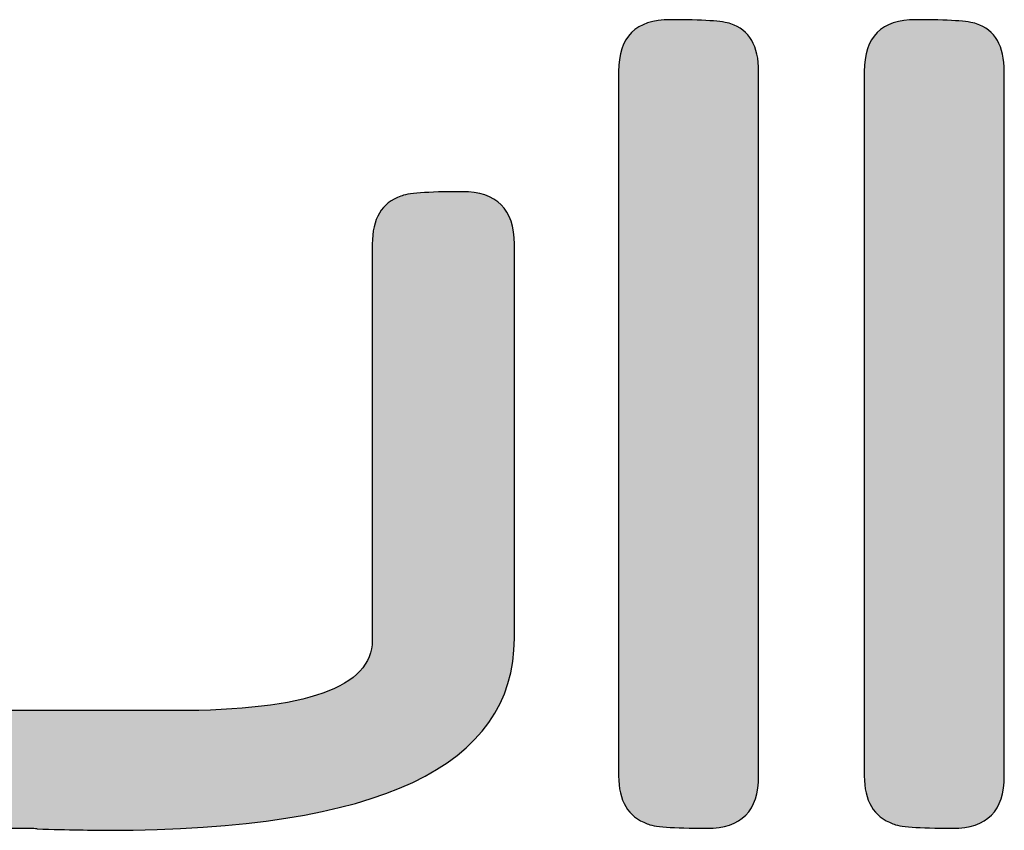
# Model space of a CAD drawing. Header units: millimetres. Extents: x -125 to 300, y 6 to 90.
# Tile 125 of 132: x 293.93 to 295.96, y 23.8 to 25.47. Entities that reach past the tile are written whole.
import ezdxf

# ---------------------------------------------------------------- set-up
doc = ezdxf.new("R2010")
doc.units = ezdxf.units.MM
doc.layers.get('0').update_dxf_attribs({"lineweight": 0})
doc.layers.add('Plano5', color=1, linetype='Continuous')

# ---------------------------------------------------------------- blocks, each defined once
blk = doc.blocks.new('JMULLER')
at = {"layer": 'Plano5', "linetype": 'Continuous', "lineweight": 0}
h = blk.add_hatch(color=7, dxfattribs=at)
h.dxf.hatch_style = 1
edge = h.paths.add_edge_path()
edge.add_spline(control_points=[(141.4622, -13.6195), (141.4622, -13.6195), (141.4622, -11.6036), (141.4622, -11.6035)], knot_values=[0.875001, 0.875001, 0.875001, 0.875001, 1, 1, 1, 1], degree=3, periodic=0)
edge.add_spline(control_points=[(141.4622, -11.6035), (141.4622, -11.6035), (141.4622, -11.6035), (141.4622, -11.6035), (141.4622, -11.6035), (141.4622, -11.5302), (141.4356, -11.4842), (141.3824, -11.4666)], knot_values=[0.750001, 0.750001, 0.750001, 0.750001, 0.812502, 0.812502, 0.812502, 0.812602, 0.875001, 0.875001, 0.875001, 0.875001], degree=3, periodic=0)
edge.add_spline(control_points=[(141.3824, -11.4666), (141.3824, -11.4666), (141.3824, -11.4666), (141.3824, -11.4666), (141.3824, -11.4666), (141.3597, -11.4589), (141.3019, -11.455), (141.2092, -11.455)], knot_values=[0.625001, 0.625001, 0.625001, 0.625001, 0.687502, 0.687502, 0.687502, 0.687602, 0.750001, 0.750001, 0.750001, 0.750001], degree=3, periodic=0)
edge.add_spline(control_points=[(141.2092, -11.455), (141.2092, -11.455), (141.2092, -11.455), (141.2092, -11.455), (141.2092, -11.455), (141.1106, -11.455), (141.0613, -11.5043), (141.0613, -11.6035)], knot_values=[0.500001, 0.500001, 0.500001, 0.500001, 0.562502, 0.562502, 0.562502, 0.562602, 0.625001, 0.625001, 0.625001, 0.625001], degree=3, periodic=0)
edge.add_spline(control_points=[(141.0613, -11.6035), (141.0613, -11.6035), (141.0613, -11.6035), (141.0613, -11.6035), (141.0613, -11.6035), (141.0613, -11.6035), (141.0613, -13.6195), (141.0613, -13.6195)], knot_values=[0.375001, 0.375001, 0.375001, 0.375001, 0.437502, 0.437502, 0.437502, 0.437602, 0.500001, 0.500001, 0.500001, 0.500001], degree=3, periodic=0)
edge.add_spline(control_points=[(141.0613, -13.6195), (141.0613, -13.6195), (141.0613, -13.6195), (141.0613, -13.6195), (141.0613, -13.6195), (141.0613, -13.6902), (141.0885, -13.7363), (141.143, -13.7564)], knot_values=[0.250001, 0.250001, 0.250001, 0.250001, 0.312502, 0.312502, 0.312502, 0.312602, 0.375001, 0.375001, 0.375001, 0.375001], degree=3, periodic=0)
edge.add_spline(control_points=[(141.143, -13.7564), (141.143, -13.7564), (141.143, -13.7564), (141.143, -13.7564), (141.143, -13.7564), (141.1592, -13.7648), (141.2163, -13.7694), (141.3143, -13.7694)], knot_values=[0.125001, 0.125001, 0.125001, 0.125001, 0.187502, 0.187502, 0.187502, 0.187602, 0.250001, 0.250001, 0.250001, 0.250001], degree=3, periodic=0)
edge.add_spline(control_points=[(141.3143, -13.7694), (141.3143, -13.7694), (141.3143, -13.7694), (141.3143, -13.7694), (141.3143, -13.7694), (141.4129, -13.7694), (141.4622, -13.7194), (141.4622, -13.6195)], knot_values=[0, 0, 0, 0, 0.062501, 0.062501, 0.062501, 0.062601, 0.125001, 0.125001, 0.125001, 0.125001], degree=3, periodic=0)
h = blk.add_hatch(color=7, dxfattribs=at)
h.dxf.hatch_style = 1
edge = h.paths.add_edge_path()
edge.add_spline(control_points=[(141.7644, -11.6035), (141.7644, -11.6035), (141.7644, -11.6035), (141.7644, -11.6035), (141.7644, -11.6035), (141.7644, -11.6035), (141.7644, -13.6195), (141.7644, -13.6195)], knot_values=[0.375001, 0.375001, 0.375001, 0.375001, 0.437502, 0.437502, 0.437502, 0.437602, 0.500001, 0.500001, 0.500001, 0.500001], degree=3, periodic=0)
edge.add_spline(control_points=[(141.7644, -13.6195), (141.7644, -13.6195), (141.7644, -13.6195), (141.7644, -13.6195), (141.7644, -13.6195), (141.7644, -13.6902), (141.7917, -13.7363), (141.8462, -13.7564)], knot_values=[0.250001, 0.250001, 0.250001, 0.250001, 0.312502, 0.312502, 0.312502, 0.312602, 0.375001, 0.375001, 0.375001, 0.375001], degree=3, periodic=0)
edge.add_spline(control_points=[(141.8462, -13.7564), (141.8462, -13.7564), (141.8462, -13.7564), (141.8462, -13.7564), (141.8462, -13.7564), (141.8624, -13.7648), (141.9195, -13.7694), (142.0174, -13.7694)], knot_values=[0.125001, 0.125001, 0.125001, 0.125001, 0.187502, 0.187502, 0.187502, 0.187602, 0.250001, 0.250001, 0.250001, 0.250001], degree=3, periodic=0)
edge.add_spline(control_points=[(142.0174, -13.7694), (142.0174, -13.7694), (142.0174, -13.7694), (142.0174, -13.7694), (142.0174, -13.7694), (142.116, -13.7694), (142.1653, -13.7194), (142.1653, -13.6195)], knot_values=[0, 0, 0, 0, 0.062501, 0.062501, 0.062501, 0.062601, 0.125001, 0.125001, 0.125001, 0.125001], degree=3, periodic=0)
edge.add_spline(control_points=[(142.1653, -13.6195), (142.1653, -13.6195), (142.1653, -11.6036), (142.1653, -11.6035)], knot_values=[0.875001, 0.875001, 0.875001, 0.875001, 1, 1, 1, 1], degree=3, periodic=0)
edge.add_spline(control_points=[(142.1653, -11.6035), (142.1653, -11.6035), (142.1653, -11.6035), (142.1653, -11.6035), (142.1653, -11.6035), (142.1653, -11.5302), (142.1387, -11.4842), (142.0855, -11.4666)], knot_values=[0.750001, 0.750001, 0.750001, 0.750001, 0.812502, 0.812502, 0.812502, 0.812602, 0.875001, 0.875001, 0.875001, 0.875001], degree=3, periodic=0)
edge.add_spline(control_points=[(142.0855, -11.4666), (142.0855, -11.4666), (142.0855, -11.4666), (142.0855, -11.4666), (142.0855, -11.4666), (142.0628, -11.4589), (142.0051, -11.455), (141.9123, -11.455)], knot_values=[0.625001, 0.625001, 0.625001, 0.625001, 0.687502, 0.687502, 0.687502, 0.687602, 0.750001, 0.750001, 0.750001, 0.750001], degree=3, periodic=0)
edge.add_spline(control_points=[(141.9123, -11.455), (141.9123, -11.455), (141.9123, -11.455), (141.9123, -11.455), (141.9123, -11.455), (141.8137, -11.455), (141.7644, -11.5043), (141.7644, -11.6035)], knot_values=[0.500001, 0.500001, 0.500001, 0.500001, 0.562502, 0.562502, 0.562502, 0.562602, 0.625001, 0.625001, 0.625001, 0.625001], degree=3, periodic=0)
h = blk.add_hatch(color=7, dxfattribs=at)
h.dxf.hatch_style = 1
edge = h.paths.add_edge_path()
edge.add_spline(control_points=[(140.3562, -13.2316), (140.3562, -13.2316), (140.3562, -13.2316), (140.3562, -13.2316), (140.3562, -13.2316), (140.3562, -13.3659), (140.1681, -13.4327), (139.7919, -13.4327)], knot_values=[0.727273, 0.727273, 0.727273, 0.727273, 0.750001, 0.750001, 0.750001, 0.750101, 0.772728, 0.772728, 0.772728, 0.772728], degree=3, periodic=0)
edge.add_spline(control_points=[(139.7919, -13.4327), (139.7919, -13.4327), (139.7919, -13.4327), (139.7919, -13.4327), (139.7919, -13.4327), (139.7919, -13.4327), (139.1932, -13.4327), (139.1932, -13.4327)], knot_values=[0.681819, 0.681819, 0.681819, 0.681819, 0.704546, 0.704546, 0.704546, 0.704646, 0.727273, 0.727273, 0.727273, 0.727273], degree=3, periodic=0)
edge.add_spline(control_points=[(139.1932, -13.4327), (139.1932, -13.4327), (139.1932, -13.4327), (139.1932, -13.4327), (139.1932, -13.4327), (138.8098, -13.4327), (138.6178, -13.364), (138.6178, -13.2258)], knot_values=[0.636364, 0.636364, 0.636364, 0.636364, 0.659092, 0.659092, 0.659092, 0.659192, 0.681819, 0.681819, 0.681819, 0.681819], degree=3, periodic=0)
edge.add_spline(control_points=[(138.6178, -13.2258), (138.6178, -13.2258), (138.6178, -13.2258), (138.6178, -13.2258), (138.6178, -13.2258), (138.6178, -13.2258), (138.6178, -12.0972), (138.6178, -12.0971)], knot_values=[0.59091, 0.59091, 0.59091, 0.59091, 0.613637, 0.613637, 0.613637, 0.613737, 0.636364, 0.636364, 0.636364, 0.636364], degree=3, periodic=0)
edge.add_spline(control_points=[(138.6178, -12.0971), (138.6178, -12.0971), (138.6178, -12.0971), (138.6178, -12.0971), (138.6178, -12.0971), (138.6178, -12.0251), (138.5912, -11.9791), (138.538, -11.9603)], knot_values=[0.545455, 0.545455, 0.545455, 0.545455, 0.568183, 0.568183, 0.568183, 0.568283, 0.59091, 0.59091, 0.59091, 0.59091], degree=3, periodic=0)
edge.add_spline(control_points=[(138.538, -11.9603), (138.538, -11.9603), (138.538, -11.9603), (138.538, -11.9603), (138.538, -11.9603), (138.5218, -11.9518), (138.4641, -11.9473), (138.3648, -11.9473)], knot_values=[0.5, 0.5, 0.5, 0.5, 0.522728, 0.522728, 0.522728, 0.522828, 0.545455, 0.545455, 0.545455, 0.545455], degree=3, periodic=0)
edge.add_spline(control_points=[(138.3648, -11.9473), (138.3648, -11.9473), (138.3648, -11.9473), (138.3648, -11.9473), (138.3648, -11.9473), (138.2662, -11.9473), (138.2169, -11.9972), (138.2169, -12.0971)], knot_values=[0.454546, 0.454546, 0.454546, 0.454546, 0.477273, 0.477273, 0.477273, 0.477373, 0.5, 0.5, 0.5, 0.5], degree=3, periodic=0)
edge.add_spline(control_points=[(138.2169, -12.0971), (138.2169, -12.0971), (138.2169, -12.0971), (138.2169, -12.0971), (138.2169, -12.0971), (138.2169, -12.0971), (138.2169, -13.2258), (138.2169, -13.2258)], knot_values=[0.409091, 0.409091, 0.409091, 0.409091, 0.431819, 0.431819, 0.431819, 0.431919, 0.454546, 0.454546, 0.454546, 0.454546], degree=3, periodic=0)
edge.add_spline(control_points=[(138.2169, -13.2258), (138.2169, -13.2258), (138.2169, -13.2258), (138.2169, -13.2258), (138.2169, -13.2258), (138.2169, -13.5884), (138.5426, -13.7694), (139.1938, -13.7694)], knot_values=[0.363637, 0.363637, 0.363637, 0.363637, 0.386364, 0.386364, 0.386364, 0.386464, 0.409091, 0.409091, 0.409091, 0.409091], degree=3, periodic=0)
edge.add_spline(control_points=[(139.1938, -13.7694), (139.1938, -13.7694), (139.1938, -13.7694), (139.1938, -13.7694), (139.1938, -13.7694), (139.1938, -13.7694), (139.2788, -13.7694), (139.2788, -13.7694), (139.2788, -13.7694), (139.2788, -13.7694), (139.2788, -13.7694), (139.2788, -13.7694)], knot_values=[0.318181, 0.318181, 0.318181, 0.318181, 0.340909, 0.340909, 0.340909, 0.341009, 0.341109, 0.341209, 0.341309, 0.341409, 0.363637, 0.363637, 0.363637, 0.363637], degree=3, periodic=0)
edge.add_spline(control_points=[(139.2788, -13.7694), (139.2788, -13.7694), (139.3339, -13.7694), (139.3339, -13.7694), (139.3339, -13.7694), (139.3339, -13.7694), (139.3339, -13.7694), (139.3339, -13.7694)], knot_values=[0.272727, 0.272727, 0.272727, 0.272727, 0.295454, 0.295454, 0.295454, 0.295554, 0.318181, 0.318181, 0.318181, 0.318181], degree=3, periodic=0)
edge.add_spline(control_points=[(139.3339, -13.7694), (139.3339, -13.7694), (139.3644, -13.7694), (139.3644, -13.7694), (139.3644, -13.7694), (139.3644, -13.7694), (139.3644, -13.7694), (139.3644, -13.7694)], knot_values=[0.227272, 0.227272, 0.227272, 0.227272, 0.25, 0.25, 0.25, 0.2501, 0.272727, 0.272727, 0.272727, 0.272727], degree=3, periodic=0)
edge.add_spline(control_points=[(139.3644, -13.7694), (139.3644, -13.7694), (139.3819, -13.7694), (139.3819, -13.7694), (139.3819, -13.7694)], knot_values=[0.181818, 0.181818, 0.181818, 0.181818, 0.204545, 0.227272, 0.227272, 0.227272, 0.227272], degree=3, periodic=0)
edge.add_spline(control_points=[(139.3819, -13.7694), (139.3904, -13.7694), (139.3955, -13.77), (139.3968, -13.7713)], knot_values=[0.136364, 0.136364, 0.136364, 0.136364, 0.181818, 0.181818, 0.181818, 0.181818], degree=3, periodic=0)
edge.add_spline(control_points=[(139.3968, -13.7713), (139.3968, -13.7713), (139.3968, -13.7713), (139.3968, -13.7713), (139.3968, -13.7713), (139.4422, -13.7726), (139.4825, -13.7733), (139.5168, -13.7739)], knot_values=[0.09091, 0.09091, 0.09091, 0.09091, 0.113637, 0.113637, 0.113637, 0.113737, 0.136364, 0.136364, 0.136364, 0.136364], degree=3, periodic=0)
edge.add_spline(control_points=[(139.5168, -13.7739), (139.5168, -13.7739), (139.5168, -13.7739), (139.5168, -13.7739), (139.5168, -13.7739), (139.5506, -13.7746), (139.5785, -13.7752), (139.5999, -13.7752)], knot_values=[0.045455, 0.045455, 0.045455, 0.045455, 0.068183, 0.068183, 0.068183, 0.068283, 0.09091, 0.09091, 0.09091, 0.09091], degree=3, periodic=0)
edge.add_spline(control_points=[(139.5999, -13.7752), (139.5999, -13.7752), (139.5999, -13.7752), (139.5999, -13.7752), (139.5999, -13.7752), (140.375, -13.7752), (140.7629, -13.5923), (140.7629, -13.2258)], knot_values=[0, 0, 0, 0, 0.022728, 0.022728, 0.022728, 0.022828, 0.045455, 0.045455, 0.045455, 0.045455], degree=3, periodic=0)
edge.add_spline(control_points=[(140.7629, -13.2258), (140.7629, -13.2258), (140.7629, -12.0972), (140.7629, -12.0971)], knot_values=[0.954546, 0.954546, 0.954546, 0.954546, 1, 1, 1, 1], degree=3, periodic=0)
edge.add_spline(control_points=[(140.7629, -12.0971), (140.7629, -12.0971), (140.7629, -12.0971), (140.7629, -12.0971), (140.7629, -12.0971), (140.7629, -11.9972), (140.713, -11.9473), (140.6131, -11.9473)], knot_values=[0.909091, 0.909091, 0.909091, 0.909091, 0.931819, 0.931819, 0.931819, 0.931919, 0.954546, 0.954546, 0.954546, 0.954546], degree=3, periodic=0)
edge.add_spline(control_points=[(140.6131, -11.9473), (140.6131, -11.9473), (140.6131, -11.9473), (140.6131, -11.9473), (140.6131, -11.9473), (140.5125, -11.9473), (140.4541, -11.9518), (140.4379, -11.9603)], knot_values=[0.863637, 0.863637, 0.863637, 0.863637, 0.886364, 0.886364, 0.886364, 0.886464, 0.909091, 0.909091, 0.909091, 0.909091], degree=3, periodic=0)
edge.add_spline(control_points=[(140.4379, -11.9603), (140.4379, -11.9603), (140.4379, -11.9603), (140.4379, -11.9603), (140.4379, -11.9603), (140.3834, -11.9791), (140.3562, -12.0251), (140.3562, -12.0971)], knot_values=[0.818182, 0.818182, 0.818182, 0.818182, 0.84091, 0.84091, 0.84091, 0.84101, 0.863637, 0.863637, 0.863637, 0.863637], degree=3, periodic=0)
edge.add_spline(control_points=[(140.3562, -12.0971), (140.3562, -12.0971), (140.3562, -12.0971), (140.3562, -12.0971), (140.3562, -12.0971), (140.3562, -12.0971), (140.3562, -13.2316), (140.3562, -13.2316)], knot_values=[0.772728, 0.772728, 0.772728, 0.772728, 0.795455, 0.795455, 0.795455, 0.795555, 0.818182, 0.818182, 0.818182, 0.818182], degree=3, periodic=0)
at = {"layer": 'Plano5', "color": 7}
for points, knots in [([(141.4622, -13.6195), (141.4622, -13.7194), (141.4129, -13.7694), (141.3143, -13.7694), (141.3143, -13.7694), (141.2163, -13.7694), (141.1592, -13.7648), (141.143, -13.7564), (141.143, -13.7564), (141.0885, -13.7363), (141.0613, -13.6902), (141.0613, -13.6195), (141.0613, -13.6195), (141.0613, -13.6195), (141.0613, -11.6035), (141.0613, -11.6035), (141.0613, -11.6035), (141.0613, -11.5043), (141.1106, -11.455), (141.2092, -11.455), (141.2092, -11.455), (141.3019, -11.455), (141.3597, -11.4589), (141.3824, -11.4666), (141.3824, -11.4666), (141.4356, -11.4842), (141.4622, -11.5302), (141.4622, -11.6035), (141.4622, -11.6035), (141.4622, -11.6035), (141.4622, -13.6195), (141.4622, -13.6195)], [0, 0, 0, 0, 0.125, 0.125, 0.125, 0.125, 0.25, 0.25, 0.25, 0.25, 0.375, 0.375, 0.375, 0.375, 0.5, 0.5, 0.5, 0.5, 0.625, 0.625, 0.625, 0.625, 0.75, 0.75, 0.75, 0.75, 0.875, 0.875, 0.875, 0.875, 1, 1, 1, 1]), ([(142.1653, -13.6195), (142.1653, -13.7194), (142.116, -13.7694), (142.0174, -13.7694), (142.0174, -13.7694), (141.9195, -13.7694), (141.8624, -13.7648), (141.8462, -13.7564), (141.8462, -13.7564), (141.7917, -13.7363), (141.7644, -13.6902), (141.7644, -13.6195), (141.7644, -13.6195), (141.7644, -13.6195), (141.7644, -11.6035), (141.7644, -11.6035), (141.7644, -11.6035), (141.7644, -11.5043), (141.8137, -11.455), (141.9123, -11.455), (141.9123, -11.455), (142.0051, -11.455), (142.0628, -11.4589), (142.0855, -11.4666), (142.0855, -11.4666), (142.1387, -11.4842), (142.1653, -11.5302), (142.1653, -11.6035), (142.1653, -11.6035), (142.1653, -11.6035), (142.1653, -13.6195), (142.1653, -13.6195)], [0, 0, 0, 0, 0.125, 0.125, 0.125, 0.125, 0.25, 0.25, 0.25, 0.25, 0.375, 0.375, 0.375, 0.375, 0.5, 0.5, 0.5, 0.5, 0.625, 0.625, 0.625, 0.625, 0.75, 0.75, 0.75, 0.75, 0.875, 0.875, 0.875, 0.875, 1, 1, 1, 1]), ([(140.7629, -13.2258), (140.7629, -13.5923), (140.375, -13.7752), (139.5999, -13.7752), (139.5999, -13.7752), (139.5785, -13.7752), (139.5506, -13.7746), (139.5168, -13.7739), (139.5168, -13.7739), (139.4825, -13.7733), (139.4422, -13.7726), (139.3968, -13.7713), (139.3968, -13.7713), (139.3955, -13.77), (139.3904, -13.7694), (139.3819, -13.7694), (139.3819, -13.7694), (139.3819, -13.7694), (139.3644, -13.7694), (139.3644, -13.7694), (139.3644, -13.7694), (139.3644, -13.7694), (139.3339, -13.7694), (139.3339, -13.7694), (139.3339, -13.7694), (139.3339, -13.7694), (139.2788, -13.7694), (139.2788, -13.7694), (139.2788, -13.7694), (139.2788, -13.7694), (139.1938, -13.7694), (139.1938, -13.7694), (139.1938, -13.7694), (138.5426, -13.7694), (138.2169, -13.5884), (138.2169, -13.2258), (138.2169, -13.2258), (138.2169, -13.2258), (138.2169, -12.0971), (138.2169, -12.0971), (138.2169, -12.0971), (138.2169, -11.9972), (138.2662, -11.9473), (138.3648, -11.9473), (138.3648, -11.9473), (138.4641, -11.9473), (138.5218, -11.9518), (138.538, -11.9603), (138.538, -11.9603), (138.5912, -11.9791), (138.6178, -12.0251), (138.6178, -12.0971), (138.6178, -12.0971), (138.6178, -12.0971), (138.6178, -13.2258), (138.6178, -13.2258), (138.6178, -13.2258), (138.6178, -13.364), (138.8098, -13.4327), (139.1932, -13.4327), (139.1932, -13.4327), (139.1932, -13.4327), (139.7919, -13.4327), (139.7919, -13.4327), (139.7919, -13.4327), (140.1681, -13.4327), (140.3562, -13.3659), (140.3562, -13.2316), (140.3562, -13.2316), (140.3562, -13.2316), (140.3562, -12.0971), (140.3562, -12.0971), (140.3562, -12.0971), (140.3562, -12.0251), (140.3834, -11.9791), (140.4379, -11.9603), (140.4379, -11.9603), (140.4541, -11.9518), (140.5125, -11.9473), (140.6131, -11.9473), (140.6131, -11.9473), (140.713, -11.9473), (140.7629, -11.9972), (140.7629, -12.0971), (140.7629, -12.0971), (140.7629, -12.0971), (140.7629, -13.2258), (140.7629, -13.2258)], [0, 0, 0, 0, 0.045455, 0.045455, 0.045455, 0.045455, 0.090909, 0.090909, 0.090909, 0.090909, 0.136364, 0.136364, 0.136364, 0.136364, 0.181818, 0.181818, 0.181818, 0.181818, 0.227273, 0.227273, 0.227273, 0.227273, 0.272727, 0.272727, 0.272727, 0.272727, 0.318182, 0.318182, 0.318182, 0.318182, 0.363636, 0.363636, 0.363636, 0.363636, 0.409091, 0.409091, 0.409091, 0.409091, 0.454545, 0.454545, 0.454545, 0.454545, 0.5, 0.5, 0.5, 0.5, 0.545455, 0.545455, 0.545455, 0.545455, 0.590909, 0.590909, 0.590909, 0.590909, 0.636364, 0.636364, 0.636364, 0.636364, 0.681818, 0.681818, 0.681818, 0.681818, 0.727273, 0.727273, 0.727273, 0.727273, 0.772727, 0.772727, 0.772727, 0.772727, 0.818182, 0.818182, 0.818182, 0.818182, 0.863636, 0.863636, 0.863636, 0.863636, 0.909091, 0.909091, 0.909091, 0.909091, 0.954545, 0.954545, 0.954545, 0.954545, 1, 1, 1, 1])]:
    blk.add_open_spline(points, degree=3, knots=knots, dxfattribs=at)

msp = doc.modelspace()

# ---------------------------------------------------------------- block references
at = {"color": 0, "xscale": 0.7218114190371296, "yscale": 0.7218114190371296, "zscale": 0.7218114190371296}
msp.add_blockref('JMULLER', (193.34677, 33.73873), dxfattribs=at)
msp.add_blockref('JMULLER', (193.34677, 33.73873), dxfattribs=at)

doc.saveas('drawing.dxf')
